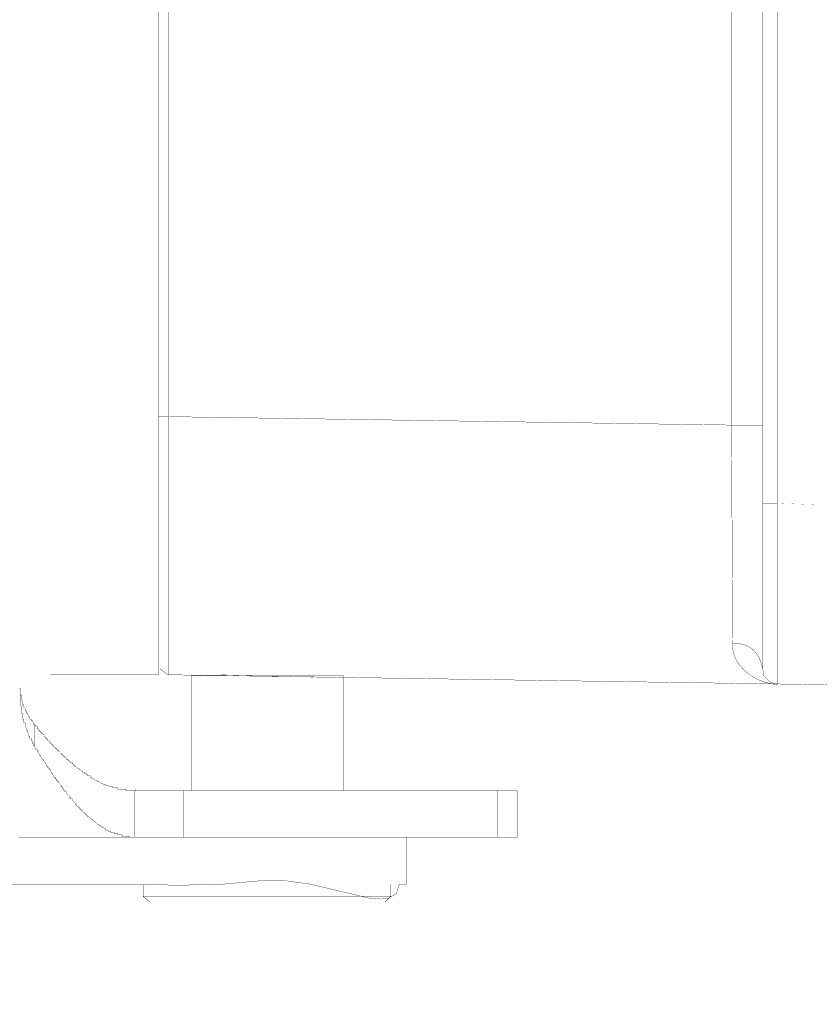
# Model space of a CAD drawing. Header units: millimetres. Extents: x -289 to 305, y -210 to 210.
# Tile 72 of 79: x 153.83 to 157.9, y 119.24 to 124.26. Entities that reach past the tile are written whole.
import ezdxf

# ---------------------------------------------------------------- set-up
doc = ezdxf.new("R2010")
doc.units = ezdxf.units.MM
doc.layers.add('VIEW0003', color=7, linetype='Continuous')
doc.styles.get("Standard").update_dxf_attribs({"font": 'ROMANS', "bigfont": 'EXTFONT'})
doc.dimstyles.new('ISO-25', dxfattribs={"dimtxt": 2.5, "dimasz": 2.5, "dimexe": 1.25, "dimexo": 0.625, "dimtad": 1, "dimtxsty": 'Standard', "dimcen": 2.5, "dimadec": 0, "dimazin": 0, "dimtfac": 1, "dimtmove": 0, "dimatfit": 3, "dimfxl": 1, "dimarcsym": 0})

# ---------------------------------------------------------------- blocks, each defined once
blk = doc.blocks.new('DTL0017')
at = {"color": 3, "linetype": 'Continuous'}
for points, const_width in [([(22.819, -2.778), (22.488, -24.756)], 0.00984), ([(17.245, -6.128), (17.282, -5.024)], 0.00197), ([(17.245, -6.57), (17.245, -6.128), (-14.607, -6.128)], 0.00984), ([(22.783, -6.128), (17.245, -6.128)], 0.00984), ([(22.783, -6.128), (22.764, -6.31), (22.72, -6.493), (22.654, -6.672), (22.566, -6.844), (22.46, -7.005), (22.336, -7.149), (22.198, -7.274), (22.046, -7.375), (21.883, -7.447), (21.71, -7.487), (21.53, -7.49)], 0.00984), ([(22.783, -6.128), (22.709, -6.349), (22.524, -6.533), (22.304, -6.57)], 0.00984), ([(-19.667, -6.57), (22.304, -6.57)], 0.00984), ([(-12.215, -7.527), (14.853, -7.527), (14.853, -6.57)], 0.00984), ([(21.53, -7.49), (21.533, -7.346), (21.551, -7.216), (21.584, -7.099), (21.631, -6.995), (21.691, -6.904), (21.764, -6.824), (21.85, -6.754), (21.947, -6.695), (22.056, -6.645), (22.175, -6.604), (22.304, -6.57)], 0.00984), ([(14.853, -7.527), (14.595, -24.756), (-11.957, -24.756)], 0.00984), ([(21.53, -7.49), (14.853, -7.527)], 0.00984), ([(26.022, -14.67), (26.022, -14.081)], 0.00984), ([(26.022, -14.081), (27.458, -14.081)], 0.00984), ([(27.421, -14.081), (27.458, -14.081)], 0.00984), ([(27.458, -25.75), (27.458, -24.689), (27.458, -23.628), (27.458, -22.568), (27.458, -21.507), (27.458, -20.446), (27.458, -19.385), (27.458, -18.324), (27.458, -17.263), (27.458, -16.202), (27.458, -15.142), (27.458, -14.081)], 0.00984), ([(27.458, -17.468), (27.458, -17.16), (27.458, -16.852), (27.458, -16.544), (27.458, -16.236), (27.458, -15.928), (27.458, -15.62), (27.458, -15.312), (27.458, -15.004), (27.458, -14.697), (27.458, -14.389), (27.458, -14.081)], 0.00984), ([(26.022, -24.278), (26.022, -23.404), (26.022, -22.531), (26.022, -21.657), (26.022, -20.784), (26.022, -19.91), (26.022, -19.037), (26.022, -18.164), (26.022, -17.29), (26.022, -16.417), (26.022, -15.543), (26.022, -14.67)], 0.00984), ([(26.022, -14.67), (27.458, -14.67)], 0.00984), ([(27.458, -17.468), (28.893, -17.468)], 0.00984), ([(27.458, -17.688), (27.498, -17.688), (27.607, -17.688), (27.768, -17.688), (27.963, -17.688), (28.175, -17.688), (28.388, -17.688), (28.583, -17.688), (28.743, -17.688), (28.853, -17.688), (28.893, -17.688), (29.182, -17.78), (29.321, -18.022), (29.346, -18.251), (29.315, -18.62), (28.893, -20.398), (28.783, -21.184), (28.779, -21.866), (28.893, -23.107), (28.923, -24.431), (28.893, -25.816), (28.893, -28.526), (28.893, -31.235)], 0.00984), ([(28.893, -17.468), (28.893, -17.688)], 0.00984), ([(28.893, -17.946), (29.261, -17.946)], 0.00984), ([(29.261, -17.946), (29.261, -18.635), (29.261, -19.325), (29.261, -20.014), (29.261, -20.704), (29.261, -21.393), (29.261, -22.082), (29.261, -22.772), (29.261, -23.461), (29.261, -24.151), (29.261, -24.84), (29.261, -25.529)], 0.00984), ([(29.261, -17.946), (29.446, -18.13)], 0.00984), ([(29.446, -21.738), (29.446, -21.41), (29.446, -21.082), (29.446, -20.754), (29.446, -20.426), (29.446, -20.098), (29.446, -19.77), (29.446, -19.442), (29.446, -19.114), (29.446, -18.786), (29.446, -18.458), (29.446, -18.13)], 0.00984), ([(22.524, -21.738), (22.524, -21.523), (22.524, -21.309), (22.524, -21.095), (22.524, -20.881), (22.524, -20.667), (22.524, -20.453), (22.524, -20.238), (22.524, -20.024), (22.524, -19.81), (22.524, -19.596), (22.524, -19.382)], 0.00984), ([(22.524, -19.382), (26.022, -19.382)], 0.00984), ([(22.561, -20.302), (22.488, -23.137)], 0.00512), ([(22.524, -24.057), (22.524, -23.846), (22.524, -23.635), (22.524, -23.424), (22.524, -23.214), (22.524, -23.003), (22.524, -22.792), (22.524, -22.581), (22.524, -22.37), (22.524, -22.159), (22.524, -21.948), (22.524, -21.738)], 0.00984), ([(29.446, -25.308), (29.446, -24.984), (29.446, -24.659), (29.446, -24.334), (29.446, -24.01), (29.446, -23.685), (29.446, -23.361), (29.446, -23.036), (29.446, -22.711), (29.446, -22.387), (29.446, -22.062), (29.446, -21.738)], 0.00984), ([(26.022, -24.057), (22.524, -24.057)], 0.00984), ([(26.022, -24.278), (27.458, -24.278)], 0.00984), ([(26.022, -25.787), (26.022, -24.278)], 0.00984), ([(14.595, -25.051), (14.595, -24.756)], 0.00984), ([(22.488, -24.756), (14.595, -24.756)], 0.00984), ([(22.488, -24.756), (22.304, -25.014)], 0.00984), ([(-19.851, -25.051), (22.488, -25.051)], 0.00984), ([(22.488, -25.051), (22.488, -28.364)], 0.00984), ([(29.261, -25.529), (28.893, -25.529)], 0.00984), ([(29.446, -25.308), (29.261, -25.529)], 0.00984), ([(27.458, -25.787), (27.458, -25.934), (27.421, -25.971), (27.421, -26.155), (27.384, -26.192), (27.384, -26.302), (27.348, -26.302), (27.348, -26.413), (27.311, -26.413), (27.311, -26.523), (27.273, -26.523), (27.273, -26.597), (27.237, -26.597), (27.237, -26.67), (27.2, -26.67), (27.2, -26.707), (27.163, -26.744), (27.163, -26.781), (27.126, -26.781), (27.126, -26.818), (27.089, -26.854), (27.089, -26.891), (27.052, -26.891), (27.052, -26.928), (26.979, -27.002), (26.979, -27.039), (26.942, -27.039), (26.942, -27.075), (26.905, -27.075), (26.905, -27.112), (26.831, -27.186), (26.831, -27.223), (26.795, -27.223), (26.795, -27.259), (26.759, -27.259), (26.759, -27.296), (26.722, -27.296), (26.722, -27.333), (26.685, -27.333), (26.685, -27.37), (26.648, -27.37), (26.648, -27.407), (26.611, -27.407), (26.611, -27.443), (26.574, -27.443), (26.574, -27.48), (26.537, -27.48), (26.537, -27.517), (26.501, -27.517), (26.501, -27.554), (26.464, -27.554), (26.464, -27.591), (26.427, -27.591), (26.39, -27.628), (26.353, -27.664), (26.317, -27.701), (26.279, -27.701), (26.279, -27.738), (26.242, -27.738), (26.242, -27.775), (26.206, -27.775), (26.095, -27.885), (26.058, -27.885), (26.058, -27.922), (26.022, -27.922), (26.022, -27.959), (25.985, -27.959), (25.948, -27.996), (25.911, -27.996), (25.911, -28.033), (25.874, -28.033), (25.874, -28.069), (25.838, -28.069), (25.801, -28.106), (25.765, -28.106), (25.765, -28.143), (25.728, -28.143), (25.728, -28.18), (25.691, -28.18), (25.654, -28.217), (25.617, -28.217), (25.617, -28.253)], 0.00984), ([(25.654, -27.112), (25.654, -27.107), (25.654, -27.098), (25.654, -27.087), (25.654, -27.075), (25.654, -27.063), (25.654, -27.052), (25.654, -27.044), (25.654, -27.039), (25.657, -27.039), (25.661, -27.039), (25.666, -27.039), (25.672, -27.039), (25.678, -27.039), (25.684, -27.039), (25.688, -27.039), (25.691, -27.039), (25.691, -27.036), (25.691, -27.032), (25.691, -27.026), (25.691, -27.02), (25.691, -27.014), (25.691, -27.009), (25.691, -27.005), (25.691, -27.002), (25.693, -26.999), (25.698, -26.995), (25.703, -26.99), (25.709, -26.984), (25.715, -26.978), (25.72, -26.972), (25.725, -26.968), (25.727, -26.965), (25.728, -26.962), (25.728, -26.958), (25.728, -26.953), (25.728, -26.947), (25.728, -26.941), (25.728, -26.935), (25.728, -26.931), (25.728, -26.929), (25.73, -26.928), (25.734, -26.928), (25.739, -26.928), (25.745, -26.928), (25.752, -26.928), (25.757, -26.928), (25.761, -26.928), (25.764, -26.928), (25.765, -26.923), (25.765, -26.915), (25.765, -26.905), (25.765, -26.893), (25.765, -26.881), (25.765, -26.87), (25.765, -26.861), (25.765, -26.855), (25.765, -26.854), (25.767, -26.852), (25.771, -26.848), (25.776, -26.843), (25.782, -26.837), (25.788, -26.831), (25.794, -26.826), (25.798, -26.821), (25.801, -26.818), (25.801, -26.816), (25.801, -26.812), (25.801, -26.806), (25.801, -26.8), (25.801, -26.794), (25.801, -26.789), (25.801, -26.784), (25.801, -26.782), (25.804, -26.779), (25.807, -26.775), (25.813, -26.77), (25.819, -26.764), (25.825, -26.758), (25.83, -26.752), (25.835, -26.748), (25.838, -26.745), (25.838, -26.744), (25.838, -26.74), (25.838, -26.732), (25.838, -26.722), (25.838, -26.71), (25.838, -26.698), (25.838, -26.687), (25.838, -26.678), (25.838, -26.672), (25.838, -26.67), (25.84, -26.67), (25.844, -26.67), (25.849, -26.67), (25.855, -26.67), (25.861, -26.67), (25.866, -26.67), (25.871, -26.67), (25.873, -26.67), (25.874, -26.667), (25.874, -26.659), (25.874, -26.649), (25.874, -26.637), (25.874, -26.625), (25.874, -26.613), (25.874, -26.604), (25.874, -26.598), (25.874, -26.597), (25.876, -26.595), (25.88, -26.591), (25.885, -26.586), (25.891, -26.58), (25.897, -26.574), (25.903, -26.568), (25.907, -26.564), (25.91, -26.561), (25.911, -26.56), (25.911, -26.555), (25.911, -26.544), (25.911, -26.528), (25.911, -26.511), (25.911, -26.492), (25.911, -26.475), (25.911, -26.461), (25.911, -26.452), (25.911, -26.45), (25.913, -26.45), (25.916, -26.45), (25.921, -26.45), (25.927, -26.45), (25.933, -26.45), (25.939, -26.45), (25.944, -26.45), (25.947, -26.45), (25.948, -26.443), (25.948, -26.429), (25.948, -26.408), (25.948, -26.385), (25.948, -26.361), (25.948, -26.338), (25.948, -26.319), (25.948, -26.306), (25.948, -26.302), (25.949, -26.302), (25.953, -26.302), (25.958, -26.302), (25.964, -26.302), (25.97, -26.302), (25.976, -26.302), (25.981, -26.302), (25.984, -26.302), (25.985, -26.302), (25.985, -26.293), (25.985, -26.272), (25.985, -26.242), (25.985, -26.207), (25.985, -26.171), (25.985, -26.136), (25.985, -26.107), (25.985, -26.088), (25.985, -26.081), (25.986, -26.08), (25.99, -26.077), (25.995, -26.072), (26, -26.066), (26.007, -26.06), (26.012, -26.054), (26.017, -26.049), (26.02, -26.046), (26.022, -26.043), (26.022, -26.015), (26.022, -25.986), (26.022, -25.958), (26.022, -25.929), (26.022, -25.901), (26.022, -25.872), (26.022, -25.843), (26.022, -25.815), (26.022, -25.787), (26.073, -25.787), (26.206, -25.787), (26.397, -25.787), (26.624, -25.787), (26.861, -25.787), (27.087, -25.787), (27.277, -25.787), (27.409, -25.787), (27.458, -25.787)], 0.00984), ([(25.985, -25.75), (26.022, -25.75)], 0.00984), ([(27.458, -25.75), (27.458, -29.321)], 0.00984), ([(25.21, -27.701), (25.212, -27.701), (25.212, -27.7), (25.212, -27.696), (25.212, -27.692), (25.212, -27.686), (25.212, -27.68), (25.212, -27.674), (25.212, -27.669), (25.212, -27.666), (25.212, -27.664), (25.213, -27.664), (25.216, -27.664), (25.221, -27.664), (25.227, -27.664), (25.233, -27.664), (25.239, -27.664), (25.244, -27.664), (25.247, -27.664), (25.248, -27.664), (25.248, -27.663), (25.248, -27.66), (25.248, -27.655), (25.248, -27.649), (25.248, -27.643), (25.248, -27.637), (25.248, -27.632), (25.248, -27.629), (25.248, -27.628), (25.25, -27.628), (25.253, -27.628), (25.258, -27.628), (25.263, -27.628), (25.27, -27.628), (25.275, -27.628), (25.28, -27.628), (25.284, -27.628), (25.285, -27.628), (25.285, -27.626), (25.285, -27.623), (25.285, -27.618), (25.285, -27.613), (25.285, -27.607), (25.285, -27.601), (25.285, -27.596), (25.285, -27.592), (25.285, -27.591), (25.287, -27.589), (25.294, -27.582), (25.303, -27.573), (25.315, -27.561), (25.327, -27.549), (25.339, -27.537), (25.349, -27.527), (25.356, -27.52), (25.359, -27.517), (25.359, -27.516), (25.359, -27.513), (25.359, -27.508), (25.359, -27.502), (25.359, -27.496), (25.359, -27.49), (25.359, -27.485), (25.359, -27.482), (25.359, -27.48), (25.363, -27.48), (25.368, -27.48), (25.374, -27.48), (25.38, -27.48), (25.386, -27.48), (25.391, -27.48), (25.395, -27.48), (25.396, -27.48), (25.396, -27.476), (25.396, -27.471), (25.396, -27.466), (25.396, -27.46), (25.396, -27.454), (25.396, -27.449), (25.396, -27.445), (25.396, -27.443), (25.397, -27.442), (25.4, -27.439), (25.405, -27.435), (25.41, -27.429), (25.416, -27.423), (25.422, -27.417), (25.427, -27.412), (25.431, -27.409), (25.433, -27.407), (25.433, -27.403), (25.433, -27.398), (25.433, -27.393), (25.433, -27.387), (25.433, -27.381), (25.433, -27.376), (25.433, -27.372), (25.433, -27.37), (25.436, -27.37), (25.441, -27.37), (25.447, -27.37), (25.453, -27.37), (25.459, -27.37), (25.464, -27.37), (25.468, -27.37), (25.47, -27.37), (25.47, -27.366), (25.47, -27.362), (25.47, -27.356), (25.47, -27.35), (25.47, -27.344), (25.47, -27.339), (25.47, -27.335), (25.47, -27.333), (25.474, -27.333), (25.478, -27.333), (25.484, -27.333), (25.49, -27.333), (25.496, -27.333), (25.501, -27.333), (25.505, -27.333), (25.507, -27.333), (25.507, -27.332), (25.507, -27.326), (25.507, -27.317), (25.507, -27.306), (25.507, -27.294), (25.507, -27.282), (25.507, -27.271), (25.507, -27.264), (25.507, -27.26), (25.51, -27.259), (25.515, -27.259), (25.52, -27.259), (25.526, -27.259), (25.532, -27.259), (25.537, -27.259), (25.541, -27.259), (25.543, -27.259), (25.543, -27.256), (25.543, -27.252), (25.543, -27.246), (25.543, -27.24), (25.543, -27.234), (25.543, -27.229), (25.543, -27.225), (25.543, -27.223), (25.547, -27.223), (25.551, -27.223), (25.557, -27.223), (25.563, -27.223), (25.569, -27.223), (25.574, -27.223), (25.578, -27.223), (25.58, -27.223), (25.58, -27.216), (25.58, -27.208), (25.58, -27.197), (25.58, -27.184), (25.58, -27.172), (25.58, -27.162), (25.58, -27.154), (25.58, -27.149), (25.583, -27.149), (25.588, -27.149), (25.593, -27.149), (25.599, -27.149), (25.605, -27.149), (25.611, -27.149), (25.615, -27.149), (25.617, -27.149), (25.617, -27.146), (25.617, -27.142), (25.617, -27.136), (25.617, -27.13), (25.617, -27.124), (25.617, -27.119), (25.617, -27.115), (25.617, -27.113), (25.62, -27.112), (25.624, -27.112), (25.63, -27.112), (25.636, -27.112), (25.642, -27.112), (25.647, -27.112), (25.651, -27.112), (25.654, -27.112)], 0.00984), ([(24.731, -28.217), (24.733, -28.217), (24.734, -28.214), (24.734, -28.209), (24.734, -28.204), (24.734, -28.198), (24.734, -28.192), (24.734, -28.186), (24.734, -28.182), (24.734, -28.18), (24.737, -28.18), (24.741, -28.18), (24.746, -28.18), (24.752, -28.18), (24.758, -28.18), (24.764, -28.18), (24.768, -28.18), (24.77, -28.18), (24.771, -28.177), (24.771, -28.173), (24.771, -28.167), (24.771, -28.161), (24.771, -28.155), (24.771, -28.15), (24.771, -28.146), (24.771, -28.143), (24.773, -28.143), (24.777, -28.143), (24.783, -28.143), (24.789, -28.143), (24.795, -28.143), (24.8, -28.143), (24.805, -28.143), (24.807, -28.143), (24.807, -28.14), (24.807, -28.136), (24.807, -28.131), (24.807, -28.125), (24.807, -28.119), (24.807, -28.113), (24.807, -28.109), (24.807, -28.106), (24.81, -28.106), (24.814, -28.106), (24.819, -28.106), (24.825, -28.106), (24.831, -28.106), (24.837, -28.106), (24.841, -28.106), (24.844, -28.106), (24.844, -28.104), (24.844, -28.099), (24.844, -28.094), (24.844, -28.088), (24.844, -28.082), (24.844, -28.077), (24.844, -28.072), (24.844, -28.07), (24.847, -28.069), (24.851, -28.069), (24.856, -28.069), (24.862, -28.069), (24.868, -28.069), (24.874, -28.069), (24.878, -28.069), (24.881, -28.069), (24.881, -28.067), (24.881, -28.063), (24.881, -28.058), (24.881, -28.052), (24.881, -28.046), (24.881, -28.04), (24.881, -28.036), (24.881, -28.033), (24.883, -28.033), (24.887, -28.033), (24.893, -28.033), (24.899, -28.033), (24.905, -28.033), (24.91, -28.033), (24.915, -28.033), (24.917, -28.033), (24.918, -28.03), (24.918, -28.027), (24.918, -28.021), (24.918, -28.015), (24.918, -28.009), (24.918, -28.004), (24.918, -27.999), (24.918, -27.996), (24.92, -27.996), (24.924, -27.996), (24.929, -27.996), (24.935, -27.996), (24.941, -27.996), (24.946, -27.996), (24.95, -27.996), (24.953, -27.996), (24.954, -27.994), (24.954, -27.99), (24.954, -27.985), (24.954, -27.979), (24.954, -27.973), (24.954, -27.967), (24.954, -27.963), (24.954, -27.96), (24.956, -27.959), (24.96, -27.959), (24.965, -27.959), (24.971, -27.959), (24.977, -27.959), (24.982, -27.959), (24.987, -27.959), (24.99, -27.959), (24.991, -27.957), (24.991, -27.953), (24.991, -27.948), (24.991, -27.942), (24.991, -27.936), (24.991, -27.93), (24.991, -27.926), (24.991, -27.923), (24.993, -27.922), (24.996, -27.922), (25.001, -27.922), (25.007, -27.922), (25.013, -27.922), (25.019, -27.922), (25.024, -27.922), (25.027, -27.922), (25.028, -27.92), (25.028, -27.917), (25.028, -27.912), (25.028, -27.906), (25.028, -27.9), (25.028, -27.894), (25.028, -27.889), (25.028, -27.886), (25.029, -27.885), (25.033, -27.885), (25.038, -27.885), (25.044, -27.885), (25.05, -27.885), (25.056, -27.885), (25.06, -27.885), (25.064, -27.885), (25.064, -27.884), (25.064, -27.88), (25.064, -27.875), (25.064, -27.869), (25.064, -27.863), (25.064, -27.857), (25.064, -27.853), (25.064, -27.849), (25.065, -27.848), (25.069, -27.844), (25.08, -27.833), (25.095, -27.818), (25.112, -27.801), (25.131, -27.782), (25.148, -27.765), (25.162, -27.751), (25.172, -27.741), (25.175, -27.738), (25.175, -27.737), (25.175, -27.733), (25.175, -27.728), (25.175, -27.722), (25.175, -27.716), (25.175, -27.71), (25.175, -27.706), (25.175, -27.702), (25.175, -27.701), (25.176, -27.701), (25.18, -27.701), (25.185, -27.701), (25.191, -27.701), (25.197, -27.701), (25.202, -27.701), (25.207, -27.701), (25.21, -27.701)], 0.00984), ([(24.328, -28.585), (24.328, -28.583), (24.328, -28.58), (24.328, -28.575), (24.328, -28.569), (24.328, -28.563), (24.328, -28.557), (24.328, -28.553), (24.328, -28.549), (24.328, -28.548), (24.329, -28.548), (24.333, -28.548), (24.337, -28.548), (24.343, -28.548), (24.349, -28.548), (24.355, -28.548), (24.36, -28.548), (24.364, -28.548), (24.365, -28.548), (24.366, -28.547), (24.369, -28.543), (24.374, -28.539), (24.38, -28.533), (24.386, -28.527), (24.392, -28.521), (24.397, -28.516), (24.4, -28.512), (24.402, -28.511), (24.403, -28.511), (24.406, -28.511), (24.411, -28.511), (24.417, -28.511), (24.423, -28.511), (24.429, -28.511), (24.434, -28.511), (24.437, -28.511), (24.439, -28.511), (24.439, -28.51), (24.439, -28.507), (24.439, -28.502), (24.439, -28.496), (24.439, -28.49), (24.439, -28.484), (24.439, -28.479), (24.439, -28.476), (24.439, -28.474), (24.44, -28.473), (24.443, -28.47), (24.448, -28.465), (24.453, -28.46), (24.46, -28.453), (24.466, -28.448), (24.471, -28.443), (24.474, -28.439), (24.476, -28.437), (24.48, -28.437), (24.485, -28.437), (24.49, -28.437), (24.496, -28.437), (24.502, -28.437), (24.507, -28.437), (24.511, -28.437), (24.512, -28.437), (24.512, -28.433), (24.512, -28.429), (24.512, -28.423), (24.512, -28.417), (24.512, -28.411), (24.512, -28.406), (24.512, -28.402), (24.512, -28.4), (24.516, -28.4), (24.521, -28.4), (24.527, -28.4), (24.533, -28.4), (24.539, -28.4), (24.544, -28.4), (24.548, -28.4), (24.55, -28.4), (24.55, -28.397), (24.55, -28.392), (24.55, -28.386), (24.55, -28.38), (24.55, -28.374), (24.55, -28.369), (24.55, -28.365), (24.55, -28.364), (24.553, -28.364), (24.558, -28.364), (24.564, -28.364), (24.57, -28.364), (24.576, -28.364), (24.581, -28.364), (24.585, -28.364), (24.587, -28.364), (24.587, -28.36), (24.587, -28.356), (24.587, -28.35), (24.587, -28.344), (24.587, -28.338), (24.587, -28.333), (24.587, -28.329), (24.587, -28.327), (24.59, -28.327), (24.595, -28.327), (24.6, -28.327), (24.606, -28.327), (24.612, -28.327), (24.617, -28.327), (24.621, -28.327), (24.623, -28.327), (24.623, -28.324), (24.623, -28.319), (24.623, -28.314), (24.623, -28.308), (24.623, -28.302), (24.623, -28.296), (24.623, -28.292), (24.623, -28.29), (24.627, -28.29), (24.631, -28.29), (24.637, -28.29), (24.643, -28.29), (24.649, -28.29), (24.654, -28.29), (24.658, -28.29), (24.66, -28.29), (24.66, -28.287), (24.66, -28.283), (24.66, -28.277), (24.66, -28.271), (24.66, -28.265), (24.66, -28.26), (24.66, -28.256), (24.66, -28.254), (24.663, -28.253), (24.668, -28.253), (24.673, -28.253), (24.679, -28.253), (24.685, -28.253), (24.69, -28.253), (24.695, -28.253), (24.697, -28.253), (24.697, -28.25), (24.697, -28.246), (24.697, -28.24), (24.697, -28.234), (24.697, -28.228), (24.697, -28.223), (24.697, -28.219), (24.697, -28.217), (24.7, -28.217), (24.704, -28.217), (24.71, -28.217), (24.716, -28.217), (24.722, -28.217), (24.727, -28.217), (24.731, -28.217)], 0.00984), ([(25.617, -28.253), (25.616, -28.253), (25.613, -28.253), (25.608, -28.253), (25.602, -28.253), (25.596, -28.253), (25.59, -28.253), (25.585, -28.253), (25.582, -28.253), (25.58, -28.253), (25.579, -28.255), (25.576, -28.258), (25.571, -28.263), (25.565, -28.268), (25.559, -28.275), (25.553, -28.28), (25.548, -28.285), (25.545, -28.289), (25.543, -28.29), (25.542, -28.29), (25.539, -28.29), (25.534, -28.29), (25.529, -28.29), (25.523, -28.29), (25.517, -28.29), (25.512, -28.29), (25.508, -28.29), (25.507, -28.29), (25.507, -28.291), (25.507, -28.294), (25.507, -28.299), (25.507, -28.305), (25.507, -28.311), (25.507, -28.317), (25.507, -28.322), (25.507, -28.325), (25.507, -28.327), (25.503, -28.327), (25.498, -28.327), (25.493, -28.327), (25.486, -28.327), (25.481, -28.327), (25.475, -28.327), (25.472, -28.327), (25.47, -28.327), (25.469, -28.328), (25.466, -28.331), (25.461, -28.336), (25.456, -28.341), (25.449, -28.347), (25.443, -28.353), (25.438, -28.358), (25.434, -28.362), (25.433, -28.364), (25.429, -28.364), (25.424, -28.364), (25.419, -28.364), (25.413, -28.364), (25.407, -28.364), (25.402, -28.364), (25.398, -28.364), (25.396, -28.364), (25.396, -28.367), (25.396, -28.372), (25.396, -28.377), (25.396, -28.383), (25.396, -28.389), (25.396, -28.395), (25.396, -28.398), (25.396, -28.4), (25.393, -28.4), (25.388, -28.4), (25.383, -28.4), (25.376, -28.4), (25.37, -28.4), (25.365, -28.4), (25.361, -28.4), (25.359, -28.4), (25.356, -28.404), (25.351, -28.408), (25.346, -28.414), (25.34, -28.42), (25.334, -28.426), (25.328, -28.431), (25.324, -28.435), (25.322, -28.437), (25.319, -28.437), (25.314, -28.437), (25.309, -28.437), (25.303, -28.437), (25.297, -28.437), (25.292, -28.437), (25.288, -28.437), (25.285, -28.437), (25.285, -28.44), (25.285, -28.445), (25.285, -28.45), (25.285, -28.456), (25.285, -28.462), (25.285, -28.468), (25.285, -28.472), (25.285, -28.474), (25.282, -28.474), (25.278, -28.474), (25.272, -28.474), (25.266, -28.474), (25.26, -28.474), (25.255, -28.474), (25.251, -28.474), (25.249, -28.474)], 0.00984), ([(25.58, -28.253), (25.617, -28.253)], 0.00984), ([(23.041, -29.284), (23.077, -29.284), (23.113, -29.284), (23.113, -29.247), (23.261, -29.247), (23.298, -29.21), (23.408, -29.21), (23.408, -29.174), (23.482, -29.174), (23.518, -29.137), (23.592, -29.137), (23.592, -29.1), (23.666, -29.1), (23.666, -29.063), (23.703, -29.063), (23.74, -29.026), (23.777, -29.026), (23.777, -28.989), (23.85, -28.989), (23.85, -28.953), (23.887, -28.953), (23.887, -28.916), (23.924, -28.916), (23.961, -28.879), (23.998, -28.879), (23.998, -28.842), (24.034, -28.842), (24.034, -28.805), (24.07, -28.805), (24.07, -28.769), (24.144, -28.769), (24.144, -28.732), (24.181, -28.732), (24.181, -28.695), (24.218, -28.695), (24.218, -28.658), (24.255, -28.658), (24.255, -28.622), (24.291, -28.622), (24.291, -28.585), (24.328, -28.585)], 0.00984), ([(24.291, -28.585), (24.328, -28.585)], 0.00984), ([(25.248, -28.475), (25.246, -28.477), (25.241, -28.481), (25.236, -28.487), (25.23, -28.493), (25.224, -28.499), (25.218, -28.504), (25.214, -28.508), (25.212, -28.511), (25.209, -28.511), (25.205, -28.511), (25.199, -28.511), (25.193, -28.511), (25.187, -28.511), (25.182, -28.511), (25.178, -28.511), (25.175, -28.511), (25.175, -28.514), (25.175, -28.518), (25.175, -28.523), (25.175, -28.529), (25.175, -28.535), (25.175, -28.541), (25.175, -28.545), (25.175, -28.547), (25.173, -28.548), (25.168, -28.548), (25.163, -28.548), (25.157, -28.548), (25.151, -28.548), (25.146, -28.548), (25.141, -28.548), (25.139, -28.548), (25.136, -28.55), (25.132, -28.554), (25.126, -28.56), (25.12, -28.566), (25.114, -28.572), (25.109, -28.577), (25.104, -28.582), (25.102, -28.584), (25.099, -28.585), (25.095, -28.585), (25.09, -28.585), (25.084, -28.585), (25.078, -28.585), (25.072, -28.585), (25.068, -28.585), (25.065, -28.585), (25.064, -28.587), (25.064, -28.591), (25.064, -28.596), (25.064, -28.602), (25.064, -28.608), (25.064, -28.614), (25.064, -28.618), (25.064, -28.621), (25.062, -28.622), (25.059, -28.622), (25.053, -28.622), (25.047, -28.622), (25.041, -28.622), (25.036, -28.622), (25.031, -28.622), (25.028, -28.622), (25.026, -28.623), (25.022, -28.627), (25.017, -28.632), (25.011, -28.638), (25.005, -28.644), (24.999, -28.65), (24.994, -28.655), (24.992, -28.658), (24.991, -28.658), (24.989, -28.658), (24.985, -28.658), (24.98, -28.658), (24.974, -28.658), (24.968, -28.658), (24.962, -28.658), (24.958, -28.658), (24.955, -28.658), (24.954, -28.66), (24.954, -28.664), (24.954, -28.669), (24.954, -28.675), (24.954, -28.681), (24.954, -28.686), (24.954, -28.691), (24.954, -28.694), (24.952, -28.695), (24.949, -28.695), (24.944, -28.695), (24.938, -28.695), (24.932, -28.695), (24.927, -28.695), (24.922, -28.695), (24.919, -28.695), (24.916, -28.696), (24.913, -28.7), (24.908, -28.705), (24.902, -28.711), (24.896, -28.717), (24.89, -28.723), (24.885, -28.728), (24.882, -28.731), (24.881, -28.732), (24.88, -28.732), (24.876, -28.732), (24.871, -28.732), (24.865, -28.732), (24.859, -28.732), (24.853, -28.732), (24.849, -28.732), (24.845, -28.732), (24.844, -28.732), (24.843, -28.733), (24.839, -28.737), (24.835, -28.742), (24.829, -28.747), (24.823, -28.753), (24.817, -28.759), (24.812, -28.764), (24.809, -28.767), (24.807, -28.769), (24.806, -28.769), (24.803, -28.769), (24.798, -28.769), (24.792, -28.769), (24.786, -28.769), (24.78, -28.769), (24.775, -28.769), (24.772, -28.769), (24.771, -28.769), (24.771, -28.77), (24.771, -28.773), (24.771, -28.778), (24.771, -28.784), (24.771, -28.79), (24.771, -28.796), (24.771, -28.801), (24.771, -28.804), (24.771, -28.805), (24.769, -28.805), (24.766, -28.805), (24.761, -28.805), (24.756, -28.805), (24.75, -28.805), (24.744, -28.805), (24.739, -28.805), (24.735, -28.805), (24.734, -28.805), (24.733, -28.807), (24.729, -28.81), (24.725, -28.814), (24.719, -28.82), (24.713, -28.826), (24.707, -28.832), (24.702, -28.837), (24.698, -28.841), (24.697, -28.842), (24.693, -28.842), (24.688, -28.842), (24.682, -28.842), (24.676, -28.842), (24.67, -28.842), (24.665, -28.842), (24.662, -28.842), (24.66, -28.842), (24.66, -28.846), (24.66, -28.851), (24.66, -28.857), (24.66, -28.863), (24.66, -28.869), (24.66, -28.874), (24.66, -28.877), (24.66, -28.879), (24.658, -28.879), (24.652, -28.879), (24.643, -28.879), (24.632, -28.879), (24.62, -28.879), (24.608, -28.879), (24.598, -28.879), (24.59, -28.879), (24.587, -28.879)], 0.00984), ([(24.587, -28.88), (24.587, -28.883), (24.587, -28.887), (24.587, -28.893), (24.587, -28.899), (24.587, -28.905), (24.587, -28.91), (24.587, -28.914), (24.587, -28.916), (24.585, -28.916), (24.579, -28.916), (24.57, -28.916), (24.559, -28.916), (24.547, -28.916), (24.535, -28.916), (24.524, -28.916), (24.517, -28.916), (24.513, -28.916), (24.512, -28.919), (24.512, -28.924), (24.512, -28.93), (24.512, -28.936), (24.512, -28.942), (24.512, -28.947), (24.512, -28.951), (24.512, -28.953), (24.511, -28.953), (24.506, -28.953), (24.497, -28.953), (24.486, -28.953), (24.474, -28.953), (24.462, -28.953), (24.451, -28.953), (24.443, -28.953), (24.439, -28.953), (24.439, -28.956), (24.439, -28.96), (24.439, -28.966), (24.439, -28.972), (24.439, -28.978), (24.439, -28.983), (24.439, -28.987), (24.439, -28.989), (24.433, -28.989), (24.424, -28.989), (24.413, -28.989), (24.401, -28.989), (24.389, -28.989), (24.378, -28.989), (24.37, -28.989), (24.365, -28.989), (24.365, -28.992), (24.365, -28.997), (24.365, -29.002), (24.365, -29.008), (24.365, -29.014), (24.365, -29.019), (24.365, -29.024), (24.365, -29.026), (24.359, -29.026), (24.351, -29.026), (24.34, -29.026), (24.328, -29.026), (24.316, -29.026), (24.305, -29.026), (24.297, -29.026), (24.292, -29.026), (24.291, -29.027), (24.289, -29.029), (24.284, -29.033), (24.279, -29.039), (24.273, -29.045), (24.267, -29.051), (24.262, -29.056), (24.258, -29.06), (24.255, -29.063), (24.254, -29.063), (24.25, -29.063), (24.241, -29.063), (24.231, -29.063), (24.219, -29.063), (24.207, -29.063), (24.196, -29.063), (24.187, -29.063), (24.182, -29.063), (24.181, -29.066), (24.181, -29.07), (24.181, -29.075), (24.181, -29.081), (24.181, -29.087), (24.181, -29.092), (24.181, -29.097), (24.181, -29.099), (24.176, -29.1), (24.168, -29.1), (24.158, -29.1), (24.146, -29.1), (24.134, -29.1), (24.123, -29.1), (24.114, -29.1), (24.108, -29.1), (24.107, -29.1), (24.105, -29.102), (24.101, -29.106), (24.096, -29.111), (24.09, -29.117), (24.084, -29.123), (24.078, -29.129), (24.074, -29.133), (24.071, -29.136), (24.07, -29.137), (24.064, -29.137), (24.053, -29.137), (24.037, -29.137), (24.019, -29.137), (24.001, -29.137), (23.985, -29.137), (23.971, -29.137), (23.963, -29.137), (23.961, -29.137), (23.961, -29.139), (23.961, -29.143), (23.961, -29.148), (23.961, -29.154), (23.961, -29.16), (23.961, -29.165), (23.961, -29.17), (23.961, -29.173), (23.955, -29.174), (23.944, -29.174), (23.928, -29.174), (23.911, -29.174), (23.892, -29.174), (23.875, -29.174), (23.862, -29.174), (23.853, -29.174), (23.85, -29.174), (23.85, -29.175), (23.85, -29.179), (23.85, -29.184), (23.85, -29.19), (23.85, -29.196), (23.85, -29.202), (23.85, -29.207), (23.85, -29.21), (23.847, -29.21), (23.826, -29.21), (23.806, -29.21), (23.785, -29.21), (23.765, -29.21), (23.745, -29.21), (23.724, -29.21), (23.704, -29.21), (23.684, -29.21), (23.666, -29.211), (23.666, -29.212), (23.666, -29.216), (23.666, -29.221), (23.666, -29.227), (23.666, -29.233), (23.666, -29.238), (23.666, -29.243), (23.666, -29.246), (23.654, -29.247), (23.557, -29.244), (23.495, -29.246), (23.458, -29.252), (23.437, -29.26), (23.423, -29.269), (23.407, -29.277), (23.38, -29.283), (23.332, -29.286), (23.258, -29.284), (23.217, -29.284), (23.176, -29.284), (23.136, -29.284), (23.095, -29.284), (23.054, -29.284), (23.014, -29.284), (22.973, -29.284), (22.932, -29.284), (22.893, -29.284), (22.893, -29.285), (22.893, -29.289), (22.893, -29.294), (22.893, -29.299), (22.893, -29.305), (22.893, -29.311)], 0.00984), ([(24.697, -28.842), (24.034, -28.842)], 0.00984), ([(22.893, -29.284), (22.91, -29.284), (22.926, -29.284), (22.943, -29.284), (22.96, -29.284), (22.977, -29.284), (22.993, -29.284), (23.01, -29.284), (23.027, -29.284), (23.044, -29.284), (23.061, -29.284), (23.077, -29.284)], 0.00984)]:
    blk.add_lwpolyline(points, dxfattribs=dict(at, const_width=const_width))
blk = doc.blocks.new('DTL0006')
at = {"color": 0, "rotation": 270}
blk.add_blockref('DTL0017', (-291, 0), dxfattribs=at)
blk = doc.blocks.new('_OPEN30')
at = {"color": 0, "linetype": 'ByBlock', "lineweight": -2}
for p, q in [((-1, 0.267949), (0, 0)), ((0, 0), (-1, -0.267949)), ((0, 0), (-1, 0))]:
    blk.add_line(p, q, dxfattribs=at)
blk = doc.blocks.new('*D64')
at = {"color": 0, "lineweight": -2}
for p, q in [((155.6215, 152.1692), (145.0029, 152.1692)), ((146.0029, 100.1692), (146.0029, 149.1692)), ((155.6215, 97.1692), (145.0029, 97.1692))]:
    blk.add_line(p, q, dxfattribs=at)
at = {"layer": 'Defpoints', "color": 0}
for p in [(146.0019, 152.1692), (158.1615, 152.1692), (158.1615, 97.1692)]:
    blk.add_point(p, dxfattribs=at)
at = {"color": 0, "lineweight": -2, "xscale": 3, "yscale": 3, "zscale": 3}
for p, rotation in [((146.0029, 152.1692), 90), ((146.0029, 97.1692), 270)]:
    blk.add_blockref('_OPEN30', p, dxfattribs=dict(at, rotation=rotation))
at = {"color": 0, "insert": (143.5885, 124.6702), "char_height": 3.2, "attachment_point": 5, "rotation": 90}
blk.add_mtext('330', dxfattribs=at)

msp = doc.modelspace()

# ---------------------------------------------------------------- block references
at = {"layer": 'VIEW0003', "color": 7, "xscale": 0.166666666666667, "yscale": 0.166666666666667, "zscale": 0.166666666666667}
msp.add_blockref('DTL0006', (207.2115, 124.6692), dxfattribs=at)

# ---------------------------------------------------------------- dimensions: what is measured, and where the dimension line sits
at = {"layer": 'VIEW0003', "color": 7}
dim = msp.add_linear_dim(base=(146.0029, 152.1692), p1=(158.1615, 97.1692), p2=(158.1615, 152.1692), angle=270, text='330', dimstyle='ISO-25', override={"dimtxt": 3.2, "dimasz": 3, "dimexe": 1, "dimexo": 2.54, "dimgap": 0.8, "dimtad": 1, "dimtih": 0, "dimtoh": 0, "dimdec": 0, "dimdsep": 46, "dimblk1": 'OPEN30', "dimblk2": 'OPEN30', "dimsah": 1, "dimse1": 0, "dimse2": 0, "dimtmove": 0}, dxfattribs=at)
dim.commit()
dim.dimension.update_dxf_attribs({"geometry": '*D64', "text_midpoint": (146.0029, 124.6702), "dimtype": 160})

doc.saveas('drawing.dxf')
